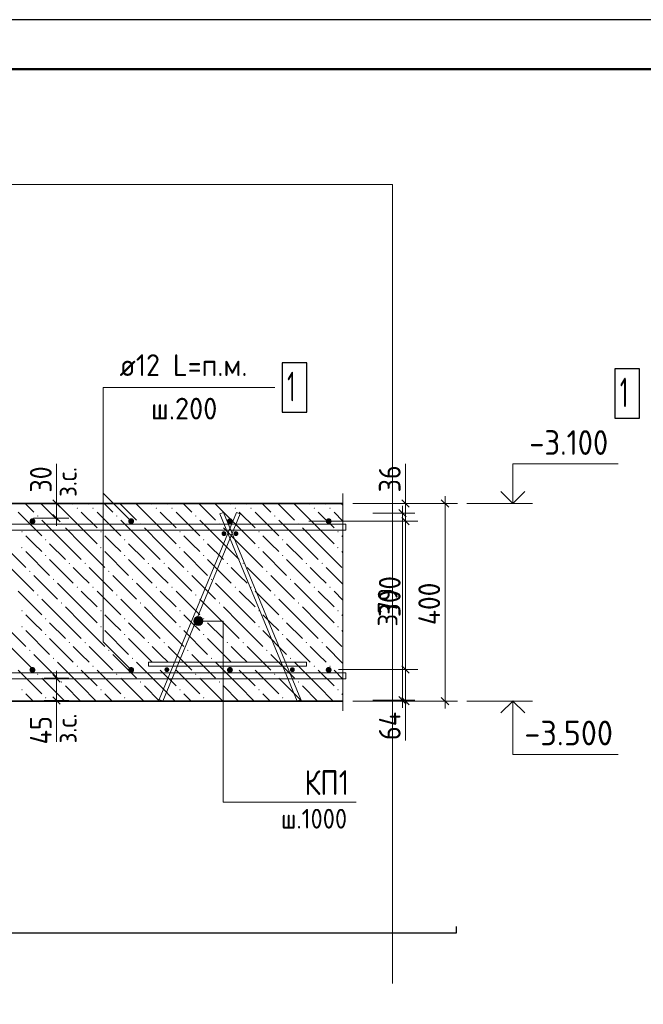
# Model space of a CAD drawing. Header units: millimetres. Extents: x 0 to 59052, y 0 to 35640.
# Tile 23 of 25: x 9486 to 17065, y 23681 to 35640. Entities that reach past the tile are written whole.
import ezdxf

# ---------------------------------------------------------------- set-up
doc = ezdxf.new("R2010")
doc.units = ezdxf.units.MM
for name, color, linetype, lineweight in [('Standard', 7, 'Continuous', 25), ('Высотные отметки', 7, 'Continuous', 25), ('ЖБ Плита Фундамента верхний уровень', 7, 'Continuous', 35), ('Позиционная метка номер позиции', 7, 'Continuous', 13), ('Размерная выноска', 7, 'Continuous', 13), ('Размерная линия_ общее', 7, 'Continuous', 13), ('Текст_ общее', 7, 'Continuous', 25), ('Фиксатор', 7, 'Continuous', 13)]:
    doc.layers.add(name, color=color, linetype=linetype, lineweight=lineweight)
doc.layers.add('Фоновоя арматура Х1', color=7, linetype='Continuous', lineweight=18, true_color=0x656565)
doc.styles.add('ISOCPEUR', font='txt')

msp = doc.modelspace()

# ---------------------------------------------------------------- hatches: boundary and pattern name
at = {"layer": 'ЖБ Плита Фундамента верхний уровень', "linetype": 'Continuous', "lineweight": 18, "transparency": 33554687}
for points in [[(10178, 29707), (10186, 29715), (10194, 29707), (10186, 29699)], [(10370, 29707), (10378, 29715), (10386, 29707), (10378, 29699)], [(11138, 29707), (11146, 29715), (11154, 29707), (11146, 29699)], [(11330, 29707), (11338, 29715), (11346, 29707), (11338, 29699)], [(12098, 29707), (12106, 29715), (12114, 29707), (12106, 29699)], [(12290, 29707), (12298, 29715), (12306, 29707), (12298, 29699)], [(13058, 29707), (13066, 29715), (13074, 29707), (13066, 29699)], [(13250, 29707), (13258, 29715), (13266, 29707), (13258, 29699)], [(9698, 29611), (9706, 29619), (9714, 29611), (9706, 29603)], [(10658, 29611), (10666, 29619), (10674, 29611), (10666, 29603)], [(11618, 29611), (11626, 29619), (11634, 29611), (11626, 29603)], [(12578, 29611), (12586, 29619), (12594, 29611), (12586, 29603)], [(9506, 29419), (9514, 29427), (9522, 29419), (9514, 29411)], [(9986, 29515), (9994, 29523), (10002, 29515), (9994, 29507)], [(10466, 29419), (10474, 29427), (10482, 29419), (10474, 29411)], [(10946, 29515), (10954, 29523), (10962, 29515), (10954, 29507)], [(11426, 29419), (11434, 29427), (11442, 29419), (11434, 29411)], [(11906, 29515), (11914, 29523), (11922, 29515), (11914, 29507)], [(12386, 29419), (12394, 29427), (12402, 29419), (12394, 29411)], [(12866, 29515), (12874, 29523), (12882, 29515), (12874, 29507)], [(13346, 29419), (13354, 29427), (13362, 29419), (13354, 29411)], [(9794, 29323), (9802, 29331), (9810, 29323), (9802, 29315)], [(10754, 29323), (10762, 29331), (10770, 29323), (10762, 29315)], [(11714, 29323), (11722, 29331), (11730, 29323), (11722, 29315)], [(12674, 29323), (12682, 29331), (12690, 29323), (12682, 29315)], [(9506, 29227), (9514, 29235), (9522, 29227), (9514, 29219)], [(10466, 29227), (10474, 29235), (10482, 29227), (10474, 29219)], [(11426, 29227), (11434, 29235), (11442, 29227), (11434, 29219)], [(12386, 29227), (12394, 29235), (12402, 29227), (12394, 29219)], [(13346, 29227), (13354, 29235), (13362, 29227), (13354, 29219)], [(9794, 29131), (9802, 29139), (9810, 29131), (9802, 29123)], [(10754, 29131), (10762, 29139), (10770, 29131), (10762, 29123)], [(11714, 29131), (11722, 29139), (11730, 29131), (11722, 29123)], [(12674, 29131), (12682, 29139), (12690, 29131), (12682, 29123)], [(9602, 28939), (9610, 28947), (9618, 28939), (9610, 28931)], [(10082, 29035), (10090, 29043), (10098, 29035), (10090, 29027)], [(10274, 29035), (10282, 29043), (10290, 29035), (10282, 29027)], [(10562, 28939), (10570, 28947), (10578, 28939), (10570, 28931)], [(11042, 29035), (11050, 29043), (11058, 29035), (11050, 29027)], [(11234, 29035), (11242, 29043), (11250, 29035), (11242, 29027)], [(11522, 28939), (11530, 28947), (11538, 28939), (11530, 28931)], [(12002, 29035), (12010, 29043), (12018, 29035), (12010, 29027)], [(12194, 29035), (12202, 29043), (12210, 29035), (12202, 29027)], [(12482, 28939), (12490, 28947), (12498, 28939), (12490, 28931)], [(12962, 29035), (12970, 29043), (12978, 29035), (12970, 29027)], [(13154, 29035), (13162, 29043), (13170, 29035), (13162, 29027)], [(9890, 28843), (9898, 28851), (9906, 28843), (9898, 28835)], [(10850, 28843), (10858, 28851), (10866, 28843), (10858, 28835)], [(11810, 28843), (11818, 28851), (11826, 28843), (11818, 28835)], [(12770, 28843), (12778, 28851), (12786, 28843), (12778, 28835)], [(10178, 28747), (10186, 28755), (10194, 28747), (10186, 28739)], [(10370, 28747), (10378, 28755), (10386, 28747), (10378, 28739)], [(11138, 28747), (11146, 28755), (11154, 28747), (11146, 28739)], [(11330, 28747), (11338, 28755), (11346, 28747), (11338, 28739)], [(12098, 28747), (12106, 28755), (12114, 28747), (12106, 28739)], [(12290, 28747), (12298, 28755), (12306, 28747), (12298, 28739)], [(13058, 28747), (13066, 28755), (13074, 28747), (13066, 28739)], [(13250, 28747), (13258, 28755), (13266, 28747), (13258, 28739)], [(9698, 28651), (9706, 28659), (9714, 28651), (9706, 28643)], [(10658, 28651), (10666, 28659), (10674, 28651), (10666, 28643)], [(11618, 28651), (11626, 28659), (11634, 28651), (11626, 28643)], [(12578, 28651), (12586, 28659), (12594, 28651), (12586, 28643)], [(9506, 28459), (9514, 28467), (9522, 28459), (9514, 28451)], [(9986, 28555), (9994, 28563), (10002, 28555), (9994, 28547)], [(10466, 28459), (10474, 28467), (10482, 28459), (10474, 28451)], [(10946, 28555), (10954, 28563), (10962, 28555), (10954, 28547)], [(11426, 28459), (11434, 28467), (11442, 28459), (11434, 28451)], [(11906, 28555), (11914, 28563), (11922, 28555), (11914, 28547)], [(12386, 28459), (12394, 28467), (12402, 28459), (12394, 28451)], [(12866, 28555), (12874, 28563), (12882, 28555), (12874, 28547)], [(13346, 28459), (13354, 28467), (13362, 28459), (13354, 28451)], [(9794, 28363), (9802, 28371), (9810, 28363), (9802, 28355)], [(10754, 28363), (10762, 28371), (10770, 28363), (10762, 28355)], [(11714, 28363), (11722, 28371), (11730, 28363), (11722, 28355)], [(12674, 28363), (12682, 28371), (12690, 28363), (12682, 28355)], [(9506, 28267), (9514, 28275), (9522, 28267), (9514, 28259)], [(10466, 28267), (10474, 28275), (10482, 28267), (10474, 28259)], [(11426, 28267), (11434, 28275), (11442, 28267), (11434, 28259)], [(12386, 28267), (12394, 28275), (12402, 28267), (12394, 28259)], [(13346, 28267), (13354, 28275), (13362, 28267), (13354, 28259)], [(9794, 28171), (9802, 28179), (9810, 28171), (9802, 28163)], [(10754, 28171), (10762, 28179), (10770, 28171), (10762, 28163)], [(11714, 28171), (11722, 28179), (11730, 28171), (11722, 28163)], [(12674, 28171), (12682, 28179), (12690, 28171), (12682, 28163)], [(9602, 27979), (9610, 27987), (9618, 27979), (9610, 27971)], [(10082, 28075), (10090, 28083), (10098, 28075), (10090, 28067)], [(10274, 28075), (10282, 28083), (10290, 28075), (10282, 28067)], [(10562, 27979), (10570, 27987), (10578, 27979), (10570, 27971)], [(11042, 28075), (11050, 28083), (11058, 28075), (11050, 28067)], [(11234, 28075), (11242, 28083), (11250, 28075), (11242, 28067)], [(11522, 27979), (11530, 27987), (11538, 27979), (11530, 27971)], [(12002, 28075), (12010, 28083), (12018, 28075), (12010, 28067)], [(12194, 28075), (12202, 28083), (12210, 28075), (12202, 28067)], [(12482, 27979), (12490, 27987), (12498, 27979), (12490, 27971)], [(12962, 28075), (12970, 28083), (12978, 28075), (12970, 28067)], [(13154, 28075), (13162, 28083), (13170, 28075), (13162, 28067)], [(9890, 27883), (9898, 27891), (9906, 27883), (9898, 27875)], [(10850, 27883), (10858, 27891), (10866, 27883), (10858, 27875)], [(11810, 27883), (11818, 27891), (11826, 27883), (11818, 27875)], [(12770, 27883), (12778, 27891), (12786, 27883), (12778, 27875)], [(10178, 27787), (10186, 27795), (10194, 27787), (10186, 27779)], [(10370, 27787), (10378, 27795), (10386, 27787), (10378, 27779)], [(11138, 27787), (11146, 27795), (11154, 27787), (11146, 27779)], [(11330, 27787), (11338, 27795), (11346, 27787), (11338, 27779)], [(12098, 27787), (12106, 27795), (12114, 27787), (12106, 27779)], [(12290, 27787), (12298, 27795), (12306, 27787), (12298, 27779)], [(13058, 27787), (13066, 27795), (13074, 27787), (13066, 27779)], [(13250, 27787), (13258, 27795), (13266, 27787), (13258, 27779)], [(9698, 27691), (9706, 27699), (9714, 27691), (9706, 27683)], [(10658, 27691), (10666, 27699), (10674, 27691), (10666, 27683)], [(11618, 27691), (11626, 27699), (11634, 27691), (11626, 27683)], [(12578, 27691), (12586, 27699), (12594, 27691), (12586, 27683)], [(9506, 27499), (9514, 27507), (9522, 27499), (9514, 27491)], [(9986, 27595), (9994, 27603), (10002, 27595), (9994, 27587)], [(10466, 27499), (10474, 27507), (10482, 27499), (10474, 27491)], [(10946, 27595), (10954, 27603), (10962, 27595), (10954, 27587)], [(11426, 27499), (11434, 27507), (11442, 27499), (11434, 27491)], [(11906, 27595), (11914, 27603), (11922, 27595), (11914, 27587)], [(12386, 27499), (12394, 27507), (12402, 27499), (12394, 27491)], [(12866, 27595), (12874, 27603), (12882, 27595), (12874, 27587)], [(13346, 27499), (13354, 27507), (13362, 27499), (13354, 27491)], [(9794, 27403), (9802, 27411), (9810, 27403), (9802, 27395)], [(10754, 27403), (10762, 27411), (10770, 27403), (10762, 27395)], [(11714, 27403), (11722, 27411), (11730, 27403), (11722, 27395)], [(12674, 27403), (12682, 27411), (12690, 27403), (12682, 27395)]]:
    msp.add_hatch(color=7, dxfattribs=at).paths.add_polyline_path(points, flags=16)
at = {"layer": 'Позиционная метка номер позиции', "linetype": 'Continuous', "lineweight": 13, "transparency": 33554687}
for points in [[(11611, 28309), (11611, 28363), (11603, 28336)], [(11611, 28363), (11630, 28290), (11630, 28383)], [(11611, 28363), (11611, 28309), (11630, 28290)], [(11630, 28383), (11657, 28282), (11657, 28390)], [(11630, 28383), (11630, 28290), (11657, 28282)], [(11657, 28390), (11657, 28282), (11684, 28290)], [(11657, 28390), (11684, 28290), (11684, 28383)], [(11684, 28383), (11684, 28290), (11704, 28309)], [(11684, 28383), (11704, 28309), (11704, 28363)], [(11704, 28363), (11704, 28309), (11711, 28336)]]:
    msp.add_hatch(color=7, dxfattribs=at).paths.add_polyline_path(points)
at = {"layer": 'Фиксатор', "linetype": 'Continuous', "lineweight": 13, "transparency": 33554687}
for points in [[(11999, 29398), (11996, 29409), (11990, 29419), (11980, 29425), (11969, 29428), (11957, 29425), (11947, 29419), (11941, 29409), (11939, 29398), (11941, 29386), (11947, 29376), (11957, 29370), (11969, 29368), (11980, 29370), (11990, 29376), (11996, 29386)], [(11999, 29398), (11996, 29409), (11990, 29419), (11980, 29425), (11969, 29428), (11957, 29425), (11947, 29419), (11941, 29409), (11939, 29398), (11941, 29386), (11947, 29376), (11957, 29370), (11969, 29368), (11980, 29370), (11990, 29376), (11996, 29386)], [(12144, 29398), (12141, 29409), (12135, 29419), (12125, 29425), (12114, 29428), (12102, 29425), (12093, 29419), (12086, 29409), (12084, 29398), (12086, 29386), (12093, 29376), (12102, 29370), (12114, 29368), (12125, 29370), (12135, 29376), (12141, 29386)], [(12144, 29398), (12141, 29409), (12135, 29419), (12125, 29425), (12114, 29428), (12102, 29425), (12093, 29419), (12086, 29409), (12084, 29398), (12086, 29386), (12093, 29376), (12102, 29370), (12114, 29368), (12125, 29370), (12135, 29376), (12141, 29386)], [(11305, 27745), (11302, 27757), (11296, 27766), (11286, 27773), (11275, 27775), (11263, 27773), (11254, 27766), (11247, 27757), (11245, 27745), (11247, 27734), (11254, 27724), (11263, 27717), (11275, 27715), (11286, 27717), (11296, 27724), (11302, 27734)], [(11305, 27745), (11302, 27757), (11296, 27766), (11286, 27773), (11275, 27775), (11263, 27773), (11254, 27766), (11247, 27757), (11245, 27745), (11247, 27734), (11254, 27724), (11263, 27717), (11275, 27715), (11286, 27717), (11296, 27724), (11302, 27734)], [(12830, 27745), (12828, 27757), (12821, 27766), (12811, 27773), (12800, 27775), (12789, 27773), (12779, 27766), (12772, 27757), (12770, 27745), (12772, 27734), (12779, 27724), (12789, 27717), (12800, 27715), (12811, 27717), (12821, 27724), (12828, 27734)], [(12830, 27745), (12828, 27757), (12821, 27766), (12811, 27773), (12800, 27775), (12789, 27773), (12779, 27766), (12772, 27757), (12770, 27745), (12772, 27734), (12779, 27724), (12789, 27717), (12800, 27715), (12811, 27717), (12821, 27724), (12828, 27734)]]:
    msp.add_hatch(color=7, dxfattribs=at).paths.add_polyline_path(points)
at = {"layer": 'Фоновоя арматура Х1', "linetype": 'Continuous', "lineweight": 18, "transparency": 33554687}
for points in [[(9677, 29548), (9674, 29562), (9667, 29574), (9655, 29581), (9641, 29584), (9627, 29581), (9616, 29574), (9608, 29562), (9605, 29548), (9608, 29534), (9616, 29523), (9627, 29515), (9641, 29512), (9655, 29515), (9667, 29523), (9674, 29534)], [(9677, 29548), (9674, 29562), (9667, 29574), (9655, 29581), (9641, 29584), (9627, 29581), (9616, 29574), (9608, 29562), (9605, 29548), (9608, 29534), (9616, 29523), (9627, 29515), (9641, 29512), (9655, 29515), (9667, 29523), (9674, 29534)], [(10877, 29548), (10874, 29562), (10867, 29574), (10855, 29581), (10841, 29584), (10827, 29581), (10816, 29574), (10808, 29562), (10805, 29548), (10808, 29534), (10816, 29523), (10827, 29515), (10841, 29512), (10855, 29515), (10867, 29523), (10874, 29534)], [(10877, 29548), (10874, 29562), (10867, 29574), (10855, 29581), (10841, 29584), (10827, 29581), (10816, 29574), (10808, 29562), (10805, 29548), (10808, 29534), (10816, 29523), (10827, 29515), (10841, 29512), (10855, 29515), (10867, 29523), (10874, 29534)], [(12077, 29548), (12074, 29562), (12067, 29574), (12055, 29581), (12041, 29584), (12027, 29581), (12016, 29574), (12008, 29562), (12005, 29548), (12008, 29534), (12016, 29523), (12027, 29515), (12041, 29512), (12055, 29515), (12067, 29523), (12074, 29534)], [(12077, 29548), (12074, 29562), (12067, 29574), (12055, 29581), (12041, 29584), (12027, 29581), (12016, 29574), (12008, 29562), (12005, 29548), (12008, 29534), (12016, 29523), (12027, 29515), (12041, 29512), (12055, 29515), (12067, 29523), (12074, 29534)], [(13277, 29548), (13274, 29562), (13267, 29574), (13255, 29581), (13241, 29584), (13227, 29581), (13216, 29574), (13208, 29562), (13205, 29548), (13208, 29534), (13216, 29523), (13227, 29515), (13241, 29512), (13255, 29515), (13267, 29523), (13274, 29534)], [(13277, 29548), (13274, 29562), (13267, 29574), (13255, 29581), (13241, 29584), (13227, 29581), (13216, 29574), (13208, 29562), (13205, 29548), (13208, 29534), (13216, 29523), (13227, 29515), (13241, 29512), (13255, 29515), (13267, 29523), (13274, 29534)], [(9677, 27742), (9674, 27756), (9667, 27768), (9655, 27775), (9641, 27778), (9627, 27775), (9616, 27768), (9608, 27756), (9605, 27742), (9608, 27728), (9616, 27717), (9627, 27709), (9641, 27706), (9655, 27709), (9667, 27717), (9674, 27728)], [(9677, 27742), (9674, 27756), (9667, 27768), (9655, 27775), (9641, 27778), (9627, 27775), (9616, 27768), (9608, 27756), (9605, 27742), (9608, 27728), (9616, 27717), (9627, 27709), (9641, 27706), (9655, 27709), (9667, 27717), (9674, 27728)], [(10877, 27742), (10874, 27756), (10867, 27768), (10855, 27775), (10841, 27778), (10827, 27775), (10816, 27768), (10808, 27756), (10805, 27742), (10808, 27728), (10816, 27717), (10827, 27709), (10841, 27706), (10855, 27709), (10867, 27717), (10874, 27728)], [(10877, 27742), (10874, 27756), (10867, 27768), (10855, 27775), (10841, 27778), (10827, 27775), (10816, 27768), (10808, 27756), (10805, 27742), (10808, 27728), (10816, 27717), (10827, 27709), (10841, 27706), (10855, 27709), (10867, 27717), (10874, 27728)], [(12077, 27742), (12074, 27756), (12067, 27768), (12055, 27775), (12041, 27778), (12027, 27775), (12016, 27768), (12008, 27756), (12005, 27742), (12008, 27728), (12016, 27717), (12027, 27709), (12041, 27706), (12055, 27709), (12067, 27717), (12074, 27728)], [(12077, 27742), (12074, 27756), (12067, 27768), (12055, 27775), (12041, 27778), (12027, 27775), (12016, 27768), (12008, 27756), (12005, 27742), (12008, 27728), (12016, 27717), (12027, 27709), (12041, 27706), (12055, 27709), (12067, 27717), (12074, 27728)], [(13277, 27742), (13274, 27756), (13267, 27768), (13255, 27775), (13241, 27778), (13227, 27775), (13216, 27768), (13208, 27756), (13205, 27742), (13208, 27728), (13216, 27717), (13227, 27709), (13241, 27706), (13255, 27709), (13267, 27717), (13274, 27728)], [(13277, 27742), (13274, 27756), (13267, 27768), (13255, 27775), (13241, 27778), (13227, 27775), (13216, 27768), (13208, 27756), (13205, 27742), (13208, 27728), (13216, 27717), (13227, 27709), (13241, 27706), (13255, 27709), (13267, 27717), (13274, 27728)]]:
    msp.add_hatch(color=7, dxfattribs=at).paths.add_polyline_path(points)

# ---------------------------------------------------------------- linework, layer by layer
at = {"layer": 'Standard', "color": 7, "linetype": 'Continuous', "lineweight": 25, "transparency": 33554687}
for p, q in [((9980, 29719), (9890, 29809)), ((14130, 29809), (14220, 29719)), ((14610, 29809), (14700, 29719)), ((9980, 29539), (9890, 29629)), ((14130, 29593), (14220, 29503)), ((14130, 27793), (14220, 27703)), ((9890, 27685), (9980, 27595)), ((9890, 27415), (9980, 27325)), ((14130, 27409), (14220, 27319)), ((14610, 27409), (14700, 27319))]:
    msp.add_line(p, q, dxfattribs=at)
at = {"layer": 'Standard', "color": 7, "linetype": 'Continuous', "lineweight": 13, "transparency": 33554687}
for p, q in [((9935, 29764), (9935, 29854)), ((14175, 29764), (14175, 29854)), ((14655, 29764), (14655, 29854)), ((9935, 29764), (9785, 29764)), ((9935, 29764), (10085, 29764)), ((9935, 29764), (9935, 29764)), ((14175, 29764), (14025, 29764)), ((14175, 29764), (14325, 29764)), ((14175, 29764), (14175, 29548)), ((14655, 29764), (14295, 29764)), ((14655, 29764), (14505, 29764)), ((14655, 29764), (14805, 29764)), ((9935, 29584), (9656, 29584)), ((9935, 29584), (9785, 29584)), ((9935, 29584), (10085, 29584)), ((9935, 29584), (9935, 29494)), ((14175, 29548), (14025, 29548)), ((14175, 29548), (14325, 29548)), ((14175, 29548), (14175, 27748)), ((14175, 27748), (14025, 27748)), ((14175, 27748), (14325, 27748)), ((14175, 27748), (14175, 27364)), ((9935, 27640), (9785, 27640)), ((9935, 27640), (9935, 27730)), ((9935, 27640), (10085, 27640)), ((9935, 27640), (9935, 27370)), ((9935, 27370), (9785, 27370)), ((9935, 27370), (10085, 27370)), ((9935, 27370), (9935, 27280)), ((14175, 27364), (14025, 27364)), ((14175, 27364), (14325, 27364)), ((14175, 27364), (14175, 27274)), ((14655, 27364), (14295, 27364)), ((14655, 27364), (14505, 27364)), ((14655, 27364), (14805, 27364)), ((14655, 27364), (14655, 27274))]:
    msp.add_line(p, q, dxfattribs=at)
at = {"layer": 'Standard', "color": 7, "linetype": 'Continuous', "lineweight": 25, "transparency": 33554687}
msp.add_lwpolyline([(0, 0), (50400, 0), (50400, 35640), (0, 35640), (0, 0)], close=True, dxfattribs=at)
at = {"layer": 'Standard', "color": 7, "linetype": 'Continuous', "lineweight": 50, "transparency": 33554687}
msp.add_lwpolyline([(2400, 35040), (49800, 35040), (49800, 600), (2400, 600), (2400, 35040)], close=True, dxfattribs=at)
at = {"layer": 'Standard', "color": 254, "linetype": 'Continuous', "lineweight": 13, "true_color": 0xc4c4ff, "transparency": 33554687}
msp.add_lwpolyline([(14015, 23932), (14015, 33640), (2676, 33640), (2676, 23932)], dxfattribs=at)
at = {"layer": 'Standard', "color": 7, "linetype": 'Continuous', "lineweight": 13, "transparency": 33554687}
for points in [[(9935, 29584), (9935, 29758), (9935, 29758), (9935, 29764)], [(14175, 29764), (14154, 29764), (14154, 29764), (14154, 29764), (14154, 29764), (13535, 29764)], [(14655, 29764), (14655, 28285), (14655, 28285), (14655, 27364)], [(14175, 29548), (14154, 29548), (14154, 29548), (14154, 29548), (14154, 29548), (12998, 29548)], [(14175, 27748), (14154, 27748), (14154, 27748), (13361, 27748)], [(14175, 27364), (14154, 27364), (14154, 27364), (13535, 27364)]]:
    msp.add_lwpolyline(points, dxfattribs=at)
at = {"layer": 'Standard', "color": 254, "linetype": 'Continuous', "lineweight": 25, "true_color": 0xc4c4ff, "transparency": 33554687}
msp.add_lwpolyline([(3456, 24549), (14794, 24549), (14794, 24627)], dxfattribs=at)
at = {"layer": 'Высотные отметки', "color": 7, "linetype": 'Continuous', "lineweight": 13, "transparency": 33554687}
for p, q in [((15719, 29764), (14919, 29764)), ((15719, 27364), (14919, 27364))]:
    msp.add_line(p, q, dxfattribs=at)
for points in [[(15479, 29764), (15479, 30244), (16759, 30244)], [(15479, 27364), (15479, 26716), (16759, 26716)]]:
    msp.add_lwpolyline(points, dxfattribs=at)
at = {"layer": 'Высотные отметки', "color": 7, "linetype": 'Continuous', "lineweight": 35, "transparency": 33554687}
for points in [[(15334, 29909), (15479, 29764), (15624, 29909)], [(15334, 27219), (15479, 27364), (15624, 27219)]]:
    msp.add_lwpolyline(points, dxfattribs=at)
at = {"layer": 'ЖБ Плита Фундамента верхний уровень', "color": 7, "linetype": 'Continuous', "lineweight": 35, "transparency": 33554687}
for p, q in [((13415, 29764), (7841, 29764)), ((4541, 27364), (13415, 27364))]:
    msp.add_line(p, q, dxfattribs=at)
at = {"layer": 'ЖБ Плита Фундамента верхний уровень', "color": 254, "linetype": 'Continuous', "lineweight": 18, "transparency": 33554687}
for p, q in [((9553, 29764), (9658, 29659)), ((9745, 29764), (9946, 29563)), ((10234, 29467), (9946, 29755)), ((10129, 29764), (10138, 29755)), ((10330, 29755), (10321, 29764)), ((10513, 29764), (10618, 29659)), ((10705, 29764), (10906, 29563)), ((11194, 29467), (10906, 29755)), ((11089, 29764), (11098, 29755)), ((11290, 29755), (11281, 29764)), ((11473, 29764), (11578, 29659)), ((11665, 29764), (11866, 29563)), ((12154, 29467), (11866, 29755)), ((12049, 29764), (12058, 29755)), ((12250, 29755), (12241, 29764)), ((12433, 29764), (12538, 29659)), ((12625, 29764), (12826, 29563)), ((13114, 29467), (12826, 29755)), ((13009, 29764), (13018, 29755)), ((13210, 29755), (13201, 29764)), ((13393, 29764), (13415, 29742)), ((9466, 29659), (9754, 29371)), ((10042, 29275), (9754, 29563)), ((10234, 29659), (10426, 29467)), ((10426, 29659), (10714, 29371)), ((11002, 29275), (10714, 29563)), ((11194, 29659), (11386, 29467)), ((11386, 29659), (11674, 29371)), ((11962, 29275), (11674, 29563)), ((12154, 29659), (12346, 29467)), ((12346, 29659), (12634, 29371)), ((12922, 29275), (12634, 29563)), ((13114, 29659), (13306, 29467)), ((13306, 29659), (13415, 29550)), ((10042, 29467), (10234, 29275)), ((10234, 29467), (10426, 29275)), ((11002, 29467), (11194, 29275)), ((11194, 29467), (11386, 29275)), ((11962, 29467), (12154, 29275)), ((12154, 29467), (12346, 29275)), ((12922, 29467), (13114, 29275)), ((13114, 29467), (13306, 29275)), ((9658, 29275), (9562, 29371)), ((10618, 29275), (10522, 29371)), ((11578, 29275), (11482, 29371)), ((12538, 29275), (12442, 29371)), ((13415, 29358), (13402, 29371)), ((9274, 29275), (9562, 28987)), ((9754, 29179), (9658, 29275)), ((9850, 29275), (10042, 29083)), ((10042, 29275), (10234, 29083)), ((10234, 29275), (10522, 28987)), ((10714, 29179), (10618, 29275)), ((10810, 29275), (11002, 29083)), ((11002, 29275), (11194, 29083)), ((11194, 29275), (11482, 28987)), ((11674, 29179), (11578, 29275)), ((11770, 29275), (11962, 29083)), ((11962, 29275), (12154, 29083)), ((12154, 29275), (12442, 28987)), ((12634, 29179), (12538, 29275)), ((12730, 29275), (12922, 29083)), ((12922, 29275), (13114, 29083)), ((13114, 29275), (13402, 28987)), ((9562, 29179), (9850, 28891)), ((9850, 29083), (10138, 28795)), ((10522, 29179), (10810, 28891)), ((10810, 29083), (11098, 28795)), ((11482, 29179), (11770, 28891)), ((11770, 29083), (12058, 28795)), ((12442, 29179), (12730, 28891)), ((12730, 29083), (13018, 28795)), ((13402, 29179), (13415, 29166)), ((9370, 28987), (9658, 28699)), ((10234, 28891), (10138, 28987)), ((10330, 28987), (10618, 28699)), ((11194, 28891), (11098, 28987)), ((11290, 28987), (11578, 28699)), ((12154, 28891), (12058, 28987)), ((12250, 28987), (12538, 28699)), ((13114, 28891), (13018, 28987)), ((13210, 28987), (13415, 28782)), ((9658, 28891), (9946, 28603)), ((10330, 28795), (10234, 28891)), ((10618, 28891), (10906, 28603)), ((11290, 28795), (11194, 28891)), ((11578, 28891), (11866, 28603)), ((12250, 28795), (12154, 28891)), ((12538, 28891), (12826, 28603)), ((13210, 28795), (13114, 28891)), ((10234, 28507), (9946, 28795)), ((11194, 28507), (10906, 28795)), ((12154, 28507), (11866, 28795)), ((13114, 28507), (12826, 28795)), ((9466, 28699), (9754, 28411)), ((10042, 28315), (9754, 28603)), ((10234, 28699), (10426, 28507)), ((10426, 28699), (10714, 28411)), ((11002, 28315), (10714, 28603)), ((11194, 28699), (11386, 28507)), ((11386, 28699), (11674, 28411)), ((11962, 28315), (11674, 28603)), ((12154, 28699), (12346, 28507)), ((12346, 28699), (12634, 28411)), ((12922, 28315), (12634, 28603)), ((13114, 28699), (13306, 28507)), ((13306, 28699), (13415, 28590)), ((10042, 28507), (10234, 28315)), ((10234, 28507), (10426, 28315)), ((11002, 28507), (11194, 28315)), ((11194, 28507), (11386, 28315)), ((11962, 28507), (12154, 28315)), ((12154, 28507), (12346, 28315)), ((12922, 28507), (13114, 28315)), ((13114, 28507), (13306, 28315)), ((9658, 28315), (9562, 28411)), ((10618, 28315), (10522, 28411)), ((11578, 28315), (11482, 28411)), ((12538, 28315), (12442, 28411)), ((13415, 28398), (13402, 28411)), ((9274, 28315), (9562, 28027)), ((9754, 28219), (9658, 28315)), ((9850, 28315), (10042, 28123)), ((10042, 28315), (10234, 28123)), ((10234, 28315), (10522, 28027)), ((10714, 28219), (10618, 28315)), ((10810, 28315), (11002, 28123)), ((11002, 28315), (11194, 28123)), ((11194, 28315), (11482, 28027)), ((11674, 28219), (11578, 28315)), ((11770, 28315), (11962, 28123)), ((11962, 28315), (12154, 28123)), ((12154, 28315), (12442, 28027)), ((12634, 28219), (12538, 28315)), ((12730, 28315), (12922, 28123)), ((12922, 28315), (13114, 28123)), ((13114, 28315), (13402, 28027)), ((9562, 28219), (9850, 27931)), ((9850, 28123), (10138, 27835)), ((10522, 28219), (10810, 27931)), ((10810, 28123), (11098, 27835)), ((11482, 28219), (11770, 27931)), ((11770, 28123), (12058, 27835)), ((12442, 28219), (12730, 27931)), ((12730, 28123), (13018, 27835)), ((13402, 28219), (13415, 28206)), ((9370, 28027), (9658, 27739)), ((10234, 27931), (10138, 28027)), ((10330, 28027), (10618, 27739)), ((11194, 27931), (11098, 28027)), ((11290, 28027), (11578, 27739)), ((12154, 27931), (12058, 28027)), ((12250, 28027), (12538, 27739)), ((13114, 27931), (13018, 28027)), ((13210, 28027), (13415, 27822)), ((9658, 27931), (9946, 27643)), ((10330, 27835), (10234, 27931)), ((10618, 27931), (10906, 27643)), ((11290, 27835), (11194, 27931)), ((11578, 27931), (11866, 27643)), ((12250, 27835), (12154, 27931)), ((12538, 27931), (12826, 27643)), ((13210, 27835), (13114, 27931)), ((10234, 27547), (9946, 27835)), ((11194, 27547), (10906, 27835)), ((12154, 27547), (11866, 27835)), ((13114, 27547), (12826, 27835)), ((9466, 27739), (9754, 27451)), ((10033, 27364), (9754, 27643)), ((10234, 27739), (10426, 27547)), ((10426, 27739), (10714, 27451)), ((10993, 27364), (10714, 27643)), ((11194, 27739), (11386, 27547)), ((11386, 27739), (11674, 27451)), ((11953, 27364), (11674, 27643)), ((12154, 27739), (12346, 27547)), ((12346, 27739), (12634, 27451)), ((12913, 27364), (12634, 27643)), ((13114, 27739), (13306, 27547)), ((13306, 27739), (13415, 27630)), ((10042, 27547), (10225, 27364)), ((10234, 27547), (10417, 27364)), ((11002, 27547), (11185, 27364)), ((11194, 27547), (11377, 27364)), ((11962, 27547), (12145, 27364)), ((12154, 27547), (12337, 27364)), ((12922, 27547), (13105, 27364)), ((13114, 27547), (13297, 27364)), ((9649, 27364), (9562, 27451)), ((10609, 27364), (10522, 27451)), ((11569, 27364), (11482, 27451)), ((12529, 27364), (12442, 27451)), ((13415, 27438), (13402, 27451))]:
    msp.add_line(p, q, dxfattribs=at)
at = {"layer": 'Позиционная метка номер позиции', "color": 7, "linetype": 'Continuous', "lineweight": 13, "transparency": 33554687}
for p, q in [((11657, 28390), (11657, 28390)), ((11603, 28336), (11603, 28336)), ((11657, 28282), (11657, 28282)), ((11711, 28336), (11711, 28336))]:
    msp.add_line(p, q, dxfattribs=at)
msp.add_lwpolyline([(11657, 28336), (11957, 28336), (11957, 26134), (13577, 26134)], dxfattribs=at)
msp.add_circle((11657, 28336), 54, dxfattribs=at)
at = {"layer": 'Размерная выноска', "color": 7, "linetype": 'Continuous', "lineweight": 13, "transparency": 33554687}
for p, q in [((9935, 29764), (9935, 30244)), ((14175, 29764), (14175, 30244)), ((10841, 29548), (10502, 29888)), ((13415, 29884), (13415, 27244)), ((9935, 27370), (9935, 26869)), ((14175, 26884), (14175, 27364))]:
    msp.add_line(p, q, dxfattribs=at)
msp.add_lwpolyline([(10841, 27742), (10502, 28082), (10502, 31172), (12587, 31172)], dxfattribs=at)
at = {"layer": 'Размерная линия_ общее', "color": 7, "linetype": 'Continuous', "lineweight": 25, "transparency": 33554687}
for p, q in [((14093, 29691), (14183, 29601)), ((14093, 27418), (14183, 27328))]:
    msp.add_line(p, q, dxfattribs=at)
at = {"layer": 'Размерная линия_ общее', "color": 7, "linetype": 'Continuous', "lineweight": 13, "transparency": 33554687}
for p, q in [((14138, 29646), (14138, 29736)), ((14138, 29646), (13778, 29646)), ((14138, 29646), (13988, 29646)), ((14138, 29646), (14288, 29646)), ((14138, 27373), (13778, 27373)), ((14138, 27373), (13988, 27373)), ((14138, 27373), (14288, 27373)), ((14138, 27373), (14138, 27283))]:
    msp.add_line(p, q, dxfattribs=at)
msp.add_lwpolyline([(14138, 29646), (14138, 28260), (14138, 28260), (14138, 27373)], dxfattribs=at)
at = {"layer": 'Фиксатор', "color": 7, "linetype": 'Continuous', "lineweight": 13, "transparency": 33554687}
for points in [[(11180, 27382), (12121, 29655), (12166, 29637), (11224, 27364), (11180, 27382)], [(11180, 27382), (12121, 29655), (12166, 29637), (11224, 27364), (11180, 27382)], [(12858, 27364), (11917, 29637), (11961, 29655), (12902, 27382), (12858, 27364)], [(12858, 27364), (11917, 29637), (11961, 29655), (12902, 27382), (12858, 27364)], [(11051, 27835), (12971, 27835), (12971, 27787), (11051, 27787), (11051, 27835)], [(11051, 27835), (12971, 27835), (12971, 27787), (11051, 27787), (11051, 27835)]]:
    msp.add_lwpolyline(points, dxfattribs=at)
at = {"layer": 'Фоновоя арматура Х1', "color": 7, "linetype": 'Continuous', "lineweight": 25, "transparency": 33554687}
for points in [[(12677, 30872), (12977, 30872), (12977, 31472), (12677, 31472), (12677, 30872)], [(12677, 30872), (12977, 30872), (12977, 31472), (12677, 31472), (12677, 30872)], [(12677, 30872), (12977, 30872), (12977, 31472), (12677, 31472), (12677, 30872)], [(16720, 30800), (17020, 30800), (17020, 31400), (16720, 31400), (16720, 30800)]]:
    msp.add_lwpolyline(points, dxfattribs=at)
at = {"layer": 'Фоновоя арматура Х1', "color": 251, "linetype": 'Continuous', "lineweight": 18, "true_color": 0x656565, "transparency": 33554687}
for points in [[(13451, 29440), (4721, 29440), (4721, 29512), (13451, 29512), (13451, 29440)], [(13451, 29440), (4721, 29440), (4721, 29512), (13451, 29512), (13451, 29440)], [(13451, 29440), (4721, 29440), (4721, 29512), (13451, 29512), (13451, 29440)], [(13451, 29440), (4721, 29440), (4721, 29512), (13451, 29512), (13451, 29440)], [(13451, 29440), (4721, 29440), (4721, 29512), (13451, 29512), (13451, 29440)], [(13451, 29440), (4721, 29440), (4721, 29512), (13451, 29512), (13451, 29440)], [(4721, 27706), (13451, 27706), (13451, 27634), (4721, 27634), (4721, 27706)], [(4721, 27706), (13451, 27706), (13451, 27634), (4721, 27634), (4721, 27706)], [(4721, 27706), (13451, 27706), (13451, 27634), (4721, 27634), (4721, 27706)], [(4721, 27706), (13451, 27706), (13451, 27634), (4721, 27634), (4721, 27706)], [(4721, 27706), (13451, 27706), (13451, 27634), (4721, 27634), (4721, 27706)], [(4721, 27706), (13451, 27706), (13451, 27634), (4721, 27634), (4721, 27706)]]:
    msp.add_lwpolyline(points, dxfattribs=at)

# ---------------------------------------------------------------- texts
at = {"layer": 'Standard', "color": 7, "linetype": 'Continuous', "lineweight": 18, "transparency": 33554687, "char_height": 240, "width": 551.93, "attachment_point": 7, "rotation": 90, "style": 'ISOCPEUR'}
for insert in [(10178, 29844), (10178, 26850)]:
    msp.add_mtext('\\W0.90;з.с.', dxfattribs=dict(at, insert=insert))
at = {"layer": 'Standard', "color": 7, "linetype": 'Continuous', "lineweight": 25, "transparency": 33554687, "char_height": 264, "attachment_point": 7, "rotation": 90, "style": 'ISOCPEUR'}
for s, insert, width in [('\\W0.87;30', (9875, 29896), 484.71), ('\\W0.87;36', (14115, 29899), 484.72), ('\\W0.91;300', (14115, 28384), 674.39), ('\\W0.92;400', (14595, 28287), 701.33), ('\\W0.88;45', (9875, 26838), 512.15), ('\\W0.88;64', (14115, 26890), 512.17)]:
    msp.add_mtext(s, dxfattribs=dict(at, insert=insert, width=width))
at = {"layer": 'Высотные отметки', "color": 7, "linetype": 'Continuous', "lineweight": 25, "transparency": 33554687, "char_height": 300, "attachment_point": 7, "style": 'ISOCPEUR'}
for s, insert, width in [('\\W0.90;-3.100', (15679, 30354), 1214.12), ('\\W0.95;-3.500', (15619, 26826), 1281.44)]:
    msp.add_mtext(s, dxfattribs=dict(at, insert=insert, width=width))
at = {"layer": 'Размерная линия_ общее', "color": 7, "linetype": 'Continuous', "lineweight": 18, "transparency": 33554687, "insert": (14078, 28270), "char_height": 240, "width": 613.09, "attachment_point": 7, "rotation": 90, "style": 'ISOCPEUR'}
msp.add_mtext('\\W0.91;379', dxfattribs=at)
at = {"layer": 'Текст_ общее', "color": 7, "linetype": 'Continuous', "lineweight": 25, "transparency": 33554687, "attachment_point": 7, "style": 'ISOCPEUR'}
for s, insert, char_height, width in [('\\W0.84;КП1', (12947, 26223), 300, 755.74), ('\\W0.90;ш.1000', (12662, 25815), 240, 1019.97)]:
    msp.add_mtext(s, dxfattribs=dict(at, insert=insert, char_height=char_height, width=width))
at = {"layer": 'Фоновоя арматура Х1', "color": 7, "linetype": 'Continuous', "lineweight": 13, "transparency": 33554687, "attachment_point": 7, "style": 'ISOCPEUR'}
for s, insert, char_height, width in [('\\W0.94;ø12 L=п.м. ', (10699, 31312), 264, 1918.98), ('\\W0.56;1', (12737, 31004), 360, 279.99), ('\\W0.56;1', (12737, 31004), 360, 279.99), ('\\W0.56;1', (12737, 31004), 360, 279.99), ('\\W0.56;1', (16780, 30932), 360, 280.01), ('\\W0.95;ш.200 ', (11082, 30784), 264, 1154.56)]:
    msp.add_mtext(s, dxfattribs=dict(at, insert=insert, char_height=char_height, width=width))

doc.saveas('drawing.dxf')
